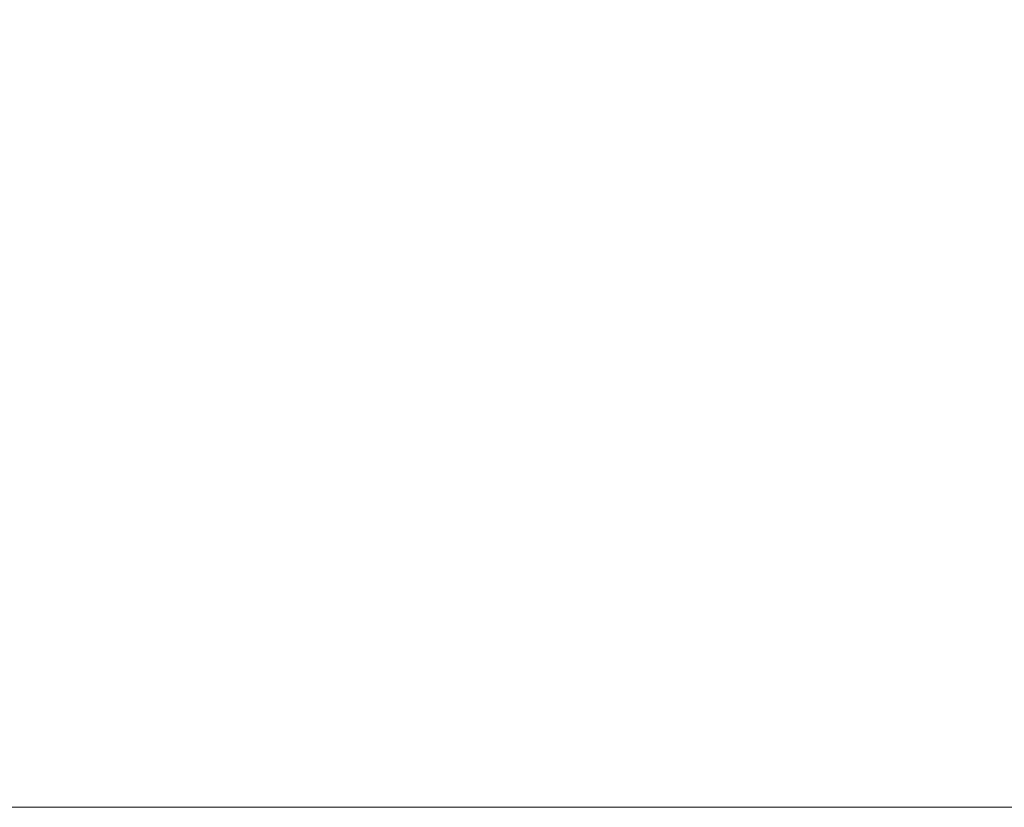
# Model space of a CAD drawing. Header units: inches. Extents: x -263 to 530, y -1 to 602.
# Tile 7 of 256: x -190.77 to -189.24, y 126 to 127.23. Entities that reach past the tile are written whole.
import ezdxf

# ---------------------------------------------------------------- set-up
doc = ezdxf.new("R2010")
doc.units = ezdxf.units.IN
doc.header["$MEASUREMENT"] = 0
doc.layers.add('A-WALL', color=113, linetype='Continuous', lineweight=13)

msp = doc.modelspace()

# ---------------------------------------------------------------- meshes
at = {"layer": 'A-WALL'}
mesh = msp.add_polyface(dxfattribs=at)
corners = [(-204.5, 134.5, 114.5), (-198, 134.5, 114.5), (-142.5, 134.5, 114.5), (-142.5, 126, 114.5), (-204.5, 126, 114.5)]
mesh.append_faces([[corners[k] for k in face] for face in [(1, 4, 0)]], dxfattribs={"vtx0": -1})
mesh.append_faces([[corners[k] for k in face] for face in [(3, 4, 1, 2)]], dxfattribs={"vtx1": -1})
mesh = msp.add_polyface(dxfattribs=at)
corners = [(-142.5, 134.5, 260), (-198, 134.5, 260), (-204.5, 134.5, 260), (-204.5, 126, 260), (-142.5, 126, 260)]
mesh.append_faces([[corners[k] for k in face] for face in [(1, 4, 0)]], dxfattribs={"vtx0": -1})
mesh.append_faces([[corners[k] for k in face] for face in [(3, 4, 1, 2)]], dxfattribs={"vtx1": -1})
mesh = msp.add_polyface(dxfattribs=at)
corners = [(-142.5, 134.5, -6), (-142.5, 126, -6), (-192, 126, -6), (-192, 134.5, -6)]
mesh.append_faces([[corners[k] for k in face] for face in [(0, 1, 2, 3)]])
mesh = msp.add_polyface(dxfattribs=at)
corners = [(-192, 134.5, 114.5), (-192, 126, 114.5), (-142.5, 126, 114.5), (-142.5, 134.5, 114.5)]
mesh.append_faces([[corners[k] for k in face] for face in [(0, 1, 2, 3)]])
mesh = msp.add_polyface(dxfattribs=at)
corners = [(-142.5, 126, 114.5), (-142.5, 126, 260), (-204.5, 126, 260), (-204.5, 126, 114.5), (-186, 126, 222), (-156, 126, 222), (-156, 126, 152), (-186, 126, 152)]
mesh.append_faces([[corners[k] for k in face] for face in [(3, 7, 4, 2), (7, 3, 0, 6)]], dxfattribs={"vtx0": -1, "vtx2": -1})
mesh.append_faces([[corners[k] for k in face] for face in [(1, 2, 4, 5), (5, 6, 0, 1)]], dxfattribs={"vtx1": -1, "vtx3": -1})
mesh = msp.add_polyface(dxfattribs=at)
corners = [(-142.5, 126, 114.5), (-192, 126, 114.5), (-192, 126, -6), (-142.5, 126, -6)]
mesh.append_faces([[corners[k] for k in face] for face in [(0, 1, 2, 3)]])

doc.saveas('drawing.dxf')
